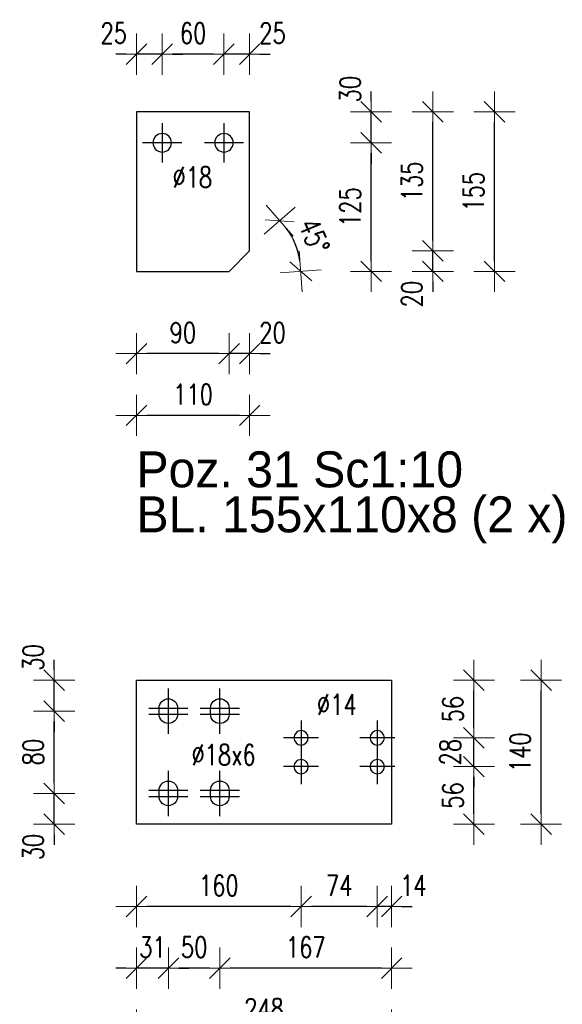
# Model space of a CAD drawing. Header units: millimetres. Extents: x 2297 to 3051, y 15557 to 16018.
# Tile 17 of 20: x 2712 to 2764, y 15808 to 15904. Entities that reach past the tile are written whole.
import ezdxf

# ---------------------------------------------------------------- set-up
doc = ezdxf.new("R2010")
doc.units = ezdxf.units.MM
doc.header["$LTSCALE"] = 10
doc.linetypes.add('MITTE', pattern=[2, 1.25, -0.25, 0.25, -0.25])
doc.layers.get('Defpoints').update_dxf_attribs({"color": 1})
doc.layers.add('PS_DIM', color=4, linetype='Continuous', lineweight=13)
doc.layers.add('PS_SOLID', color=7, linetype='Continuous', lineweight=30)
doc.layers.add('PS_MID', color=5, linetype='MITTE')
doc.layers.add('PS_PLATE', color=1, linetype='Continuous')
doc.styles.add('simplex', font='simplex.shx', dxfattribs={"width": 0.75})
doc.dimstyles.new('1_10_PRZ_DS1-LS10', dxfattribs={"dimtxt": 2, "dimasz": 1, "dimexe": 2, "dimexo": 5, "dimgap": 1, "dimtad": 1, "dimdec": 0, "dimlfac": 10, "dimtxsty": 'simplex', "dimblk": 'dimznak', "dimcen": 2, "dimse1": 1, "dimse2": 1, "dimclrt": 3, "dimadec": 1, "dimazin": 0, "dimtfac": 1, "dimtdec": 0, "dimtix": 1, "dimtmove": 2, "dimatfit": 3, "dimldrblk": 'dim-grot', "dimfxl": 1, "dimarcsym": 0})

# ---------------------------------------------------------------- blocks, each defined once
blk = doc.blocks.new('dimznak')
at = {"color": 0}
for points in [[(0, 2), (0, -2)], [(-2, 0), (2, 0)]]:
    blk.add_lwpolyline(points, dxfattribs=at)
at = {"color": 2}
blk.add_lwpolyline([(1, 1), (-1, -1)], dxfattribs=at)
blk = doc.blocks.new('*D281')
at = {"layer": 'Defpoints', "color": 0, "transparency": 16777216}
for p in [(2734.022, 15881.486), (2738.746, 15881.288), (2732.022, 15879.486), (2734.85, 15879.486)]:
    blk.add_point(p, dxfattribs=at)
at = {"layer": 'PS_DIM', "color": 0, "lineweight": -2, "transparency": 16777216}
blk.add_arc((2732.022, 15879.486), 6.961, 8.2376, 36.7624, dxfattribs=at)
for p, rotation in [((2736.944, 15884.409), 130.8812004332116), ((2738.983, 15879.486), 274.1187995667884)]:
    blk.add_blockref('dimznak', p, dxfattribs=dict(at, rotation=rotation))
at = {"layer": 'PS_DIM', "color": 3, "transparency": 16777216, "insert": (2740.301, 15882.916), "char_height": 2, "attachment_point": 5, "rotation": 292.5, "style": 'simplex'}
blk.add_mtext('45%%d', dxfattribs=at)
blk = doc.blocks.new('dim-grot')
blk.add_hatch(color=256).paths.add_polyline_path([(0, 0), (-2, 0.5), (-2, -0.5)])
blk.add_lwpolyline([(0, 0), (-2, 0.5), (-2, -0.5), (0, 0)])
blk = doc.blocks.new('*D283')
at = {"layer": 'Defpoints', "color": 0, "transparency": 16777216}
for p in [(2734.022, 15894.986), (2745.821, 15894.986), (2731.522, 15891.986)]:
    blk.add_point(p, dxfattribs=at)
at = {"layer": 'PS_DIM', "color": 0, "lineweight": -2, "transparency": 16777216}
for p, q in [((2745.821, 15895.986), (2745.821, 15896.986)), ((2745.821, 15891.986), (2745.821, 15894.986)), ((2745.821, 15890.986), (2745.821, 15889.986))]:
    blk.add_line(p, q, dxfattribs=at)
for p, rotation in [((2745.821, 15894.986), 270), ((2745.821, 15891.986), 90)]:
    blk.add_blockref('dimznak', p, dxfattribs=dict(at, rotation=rotation))
at = {"layer": 'PS_DIM', "color": 3, "transparency": 16777216, "insert": (2743.781, 15897.201), "char_height": 2, "attachment_point": 5, "rotation": 90, "style": 'simplex'}
blk.add_mtext('30', dxfattribs=at)
blk = doc.blocks.new('*D284')
at = {"layer": 'Defpoints', "color": 0, "transparency": 16777216}
for p in [(2734.022, 15881.486), (2751.821, 15881.486), (2732.022, 15879.486)]:
    blk.add_point(p, dxfattribs=at)
at = {"layer": 'PS_DIM', "color": 0, "lineweight": -2, "transparency": 16777216}
for p, q in [((2751.821, 15882.486), (2751.821, 15883.486)), ((2751.821, 15879.486), (2751.821, 15881.486)), ((2751.821, 15878.486), (2751.821, 15877.486))]:
    blk.add_line(p, q, dxfattribs=at)
for p, rotation in [((2751.821, 15881.486), 270), ((2751.821, 15879.486), 90)]:
    blk.add_blockref('dimznak', p, dxfattribs=dict(at, rotation=rotation))
at = {"layer": 'PS_DIM', "color": 3, "transparency": 16777216, "insert": (2749.781, 15877.272), "char_height": 2, "attachment_point": 5, "rotation": 90, "style": 'simplex'}
blk.add_mtext('20', dxfattribs=at)
blk = doc.blocks.new('*D287')
at = {"layer": 'Defpoints', "color": 0, "transparency": 16777216}
for p in [(2734.022, 15881.486), (2732.022, 15879.486), (2732.022, 15871.486)]:
    blk.add_point(p, dxfattribs=at)
at = {"layer": 'PS_DIM', "color": 0, "lineweight": -2, "transparency": 16777216}
for p, q in [((2731.022, 15871.486), (2730.022, 15871.486)), ((2734.022, 15871.486), (2732.022, 15871.486)), ((2735.022, 15871.486), (2736.022, 15871.486))]:
    blk.add_line(p, q, dxfattribs=at)
blk.add_blockref('dimznak', (2732.022, 15871.486), dxfattribs=at)
at = {"layer": 'PS_DIM', "color": 0, "lineweight": -2, "transparency": 16777216, "rotation": 180}
blk.add_blockref('dimznak', (2734.022, 15871.486), dxfattribs=at)
at = {"layer": 'PS_DIM', "color": 3, "transparency": 16777216, "insert": (2736.236, 15873.526), "char_height": 2, "attachment_point": 5, "style": 'simplex'}
blk.add_mtext('20', dxfattribs=at)
blk = doc.blocks.new('*D288')
at = {"layer": 'Defpoints', "color": 0, "transparency": 16777216}
for p in [(2723.022, 15879.486), (2732.022, 15879.486), (2723.022, 15871.486)]:
    blk.add_point(p, dxfattribs=at)
at = {"layer": 'PS_DIM', "color": 0, "lineweight": -2, "transparency": 16777216}
blk.add_line((2731.022, 15871.486), (2724.022, 15871.486), dxfattribs=at)
at = {"layer": 'PS_DIM', "color": 0, "lineweight": -2, "transparency": 16777216, "rotation": 180}
blk.add_blockref('dimznak', (2723.022, 15871.486), dxfattribs=at)
at = {"layer": 'PS_DIM', "color": 0, "lineweight": -2, "transparency": 16777216}
blk.add_blockref('dimznak', (2732.022, 15871.486), dxfattribs=at)
at = {"layer": 'PS_DIM', "color": 3, "transparency": 16777216, "insert": (2727.522, 15873.526), "char_height": 2, "attachment_point": 5, "style": 'simplex'}
blk.add_mtext('90', dxfattribs=at)
blk = doc.blocks.new('*D289')
at = {"layer": 'Defpoints', "color": 0, "transparency": 16777216}
for p in [(2723.022, 15879.486), (2734.022, 15879.486), (2723.022, 15865.486)]:
    blk.add_point(p, dxfattribs=at)
at = {"layer": 'PS_DIM', "color": 0, "lineweight": -2, "transparency": 16777216}
blk.add_line((2733.022, 15865.486), (2724.022, 15865.486), dxfattribs=at)
at = {"layer": 'PS_DIM', "color": 0, "lineweight": -2, "transparency": 16777216, "rotation": 180}
blk.add_blockref('dimznak', (2723.022, 15865.486), dxfattribs=at)
at = {"layer": 'PS_DIM', "color": 0, "lineweight": -2, "transparency": 16777216}
blk.add_blockref('dimznak', (2734.022, 15865.486), dxfattribs=at)
at = {"layer": 'PS_DIM', "color": 3, "transparency": 16777216, "insert": (2728.522, 15867.526), "char_height": 2, "attachment_point": 5, "style": 'simplex'}
blk.add_mtext('110', dxfattribs=at)
blk = doc.blocks.new('*D290')
at = {"layer": 'Defpoints', "color": 0, "transparency": 16777216}
for p in [(2731.522, 15900.602), (2734.022, 15894.986), (2731.522, 15891.986)]:
    blk.add_point(p, dxfattribs=at)
at = {"layer": 'PS_DIM', "color": 0, "lineweight": -2, "transparency": 16777216}
for p, q in [((2730.522, 15900.602), (2729.522, 15900.602)), ((2734.022, 15900.602), (2731.522, 15900.602)), ((2735.022, 15900.602), (2736.022, 15900.602))]:
    blk.add_line(p, q, dxfattribs=at)
blk.add_blockref('dimznak', (2731.522, 15900.602), dxfattribs=at)
at = {"layer": 'PS_DIM', "color": 0, "lineweight": -2, "transparency": 16777216, "rotation": 180}
blk.add_blockref('dimznak', (2734.022, 15900.602), dxfattribs=at)
at = {"layer": 'PS_DIM', "color": 3, "transparency": 16777216, "insert": (2736.236, 15902.642), "char_height": 2, "attachment_point": 5, "style": 'simplex'}
blk.add_mtext('25', dxfattribs=at)
blk = doc.blocks.new('*D291')
at = {"layer": 'Defpoints', "color": 0, "transparency": 16777216}
for p in [(2725.522, 15900.602), (2725.522, 15891.986), (2731.522, 15891.986)]:
    blk.add_point(p, dxfattribs=at)
at = {"layer": 'PS_DIM', "color": 0, "lineweight": -2, "transparency": 16777216}
blk.add_line((2730.522, 15900.602), (2726.522, 15900.602), dxfattribs=at)
at = {"layer": 'PS_DIM', "color": 0, "lineweight": -2, "transparency": 16777216, "rotation": 180}
blk.add_blockref('dimznak', (2725.522, 15900.602), dxfattribs=at)
at = {"layer": 'PS_DIM', "color": 0, "lineweight": -2, "transparency": 16777216}
blk.add_blockref('dimznak', (2731.522, 15900.602), dxfattribs=at)
at = {"layer": 'PS_DIM', "color": 3, "transparency": 16777216, "insert": (2728.522, 15902.642), "char_height": 2, "attachment_point": 5, "style": 'simplex'}
blk.add_mtext('60', dxfattribs=at)
blk = doc.blocks.new('*D292')
at = {"layer": 'Defpoints', "color": 0, "transparency": 16777216}
for p in [(2723.022, 15900.602), (2723.022, 15894.986), (2725.522, 15891.986)]:
    blk.add_point(p, dxfattribs=at)
at = {"layer": 'PS_DIM', "color": 0, "lineweight": -2, "transparency": 16777216}
for p, q in [((2722.022, 15900.602), (2721.022, 15900.602)), ((2725.522, 15900.602), (2723.022, 15900.602)), ((2726.522, 15900.602), (2727.522, 15900.602))]:
    blk.add_line(p, q, dxfattribs=at)
blk.add_blockref('dimznak', (2723.022, 15900.602), dxfattribs=at)
at = {"layer": 'PS_DIM', "color": 0, "lineweight": -2, "transparency": 16777216, "rotation": 180}
blk.add_blockref('dimznak', (2725.522, 15900.602), dxfattribs=at)
at = {"layer": 'PS_DIM', "color": 3, "transparency": 16777216, "insert": (2720.808, 15902.642), "char_height": 2, "attachment_point": 5, "style": 'simplex'}
blk.add_mtext('25', dxfattribs=at)
blk = doc.blocks.new('*D294')
at = {"layer": 'Defpoints', "color": 0, "transparency": 16777216}
for p in [(2746.422, 15834.132), (2755.822, 15834.132), (2746.422, 15831.332)]:
    blk.add_point(p, dxfattribs=at)
at = {"layer": 'PS_DIM', "color": 0, "lineweight": -2, "transparency": 16777216}
for p, q in [((2755.822, 15835.132), (2755.822, 15836.132)), ((2755.822, 15831.332), (2755.822, 15834.132)), ((2755.822, 15830.332), (2755.822, 15829.332))]:
    blk.add_line(p, q, dxfattribs=at)
for p, rotation in [((2755.822, 15834.132), 270), ((2755.822, 15831.332), 90)]:
    blk.add_blockref('dimznak', p, dxfattribs=dict(at, rotation=rotation))
at = {"layer": 'PS_DIM', "color": 3, "transparency": 16777216, "insert": (2753.513, 15832.732), "char_height": 2, "attachment_point": 5, "rotation": 90, "style": 'simplex'}
blk.add_mtext('28', dxfattribs=at)
blk = doc.blocks.new('*D297')
at = {"layer": 'Defpoints', "color": 0, "transparency": 16777216}
for p in [(2715.022, 15828.732), (2731.122, 15828.732), (2723.022, 15825.732)]:
    blk.add_point(p, dxfattribs=at)
at = {"layer": 'PS_DIM', "color": 0, "lineweight": -2, "transparency": 16777216}
for p, q in [((2715.022, 15829.732), (2715.022, 15830.732)), ((2715.022, 15825.732), (2715.022, 15828.732)), ((2715.022, 15824.732), (2715.022, 15823.732))]:
    blk.add_line(p, q, dxfattribs=at)
for p, rotation in [((2715.022, 15828.732), 270), ((2715.022, 15825.732), 90)]:
    blk.add_blockref('dimznak', p, dxfattribs=dict(at, rotation=rotation))
at = {"layer": 'PS_DIM', "color": 3, "transparency": 16777216, "insert": (2712.982, 15823.518), "char_height": 2, "attachment_point": 5, "rotation": 90, "style": 'simplex'}
blk.add_mtext('30', dxfattribs=at)
blk = doc.blocks.new('*D299')
at = {"layer": 'Defpoints', "color": 0, "transparency": 16777216}
for p in [(2715.022, 15839.732), (2723.022, 15839.732), (2731.122, 15836.732)]:
    blk.add_point(p, dxfattribs=at)
at = {"layer": 'PS_DIM', "color": 0, "lineweight": -2, "transparency": 16777216}
for p, q in [((2715.022, 15840.732), (2715.022, 15841.732)), ((2715.022, 15836.732), (2715.022, 15839.732)), ((2715.022, 15835.732), (2715.022, 15834.732))]:
    blk.add_line(p, q, dxfattribs=at)
for p, rotation in [((2715.022, 15839.732), 270), ((2715.022, 15836.732), 90)]:
    blk.add_blockref('dimznak', p, dxfattribs=dict(at, rotation=rotation))
at = {"layer": 'PS_DIM', "color": 3, "transparency": 16777216, "insert": (2712.982, 15841.947), "char_height": 2, "attachment_point": 5, "rotation": 90, "style": 'simplex'}
blk.add_mtext('30', dxfattribs=at)
blk = doc.blocks.new('*D300')
at = {"layer": 'Defpoints', "color": 0, "transparency": 16777216}
for p in [(2746.422, 15831.332), (2747.822, 15825.732), (2746.422, 15817.732)]:
    blk.add_point(p, dxfattribs=at)
at = {"layer": 'PS_DIM', "color": 0, "lineweight": -2, "transparency": 16777216}
for p, q in [((2745.422, 15817.732), (2744.422, 15817.732)), ((2747.822, 15817.732), (2746.422, 15817.732)), ((2748.822, 15817.732), (2749.822, 15817.732))]:
    blk.add_line(p, q, dxfattribs=at)
blk.add_blockref('dimznak', (2746.422, 15817.732), dxfattribs=at)
at = {"layer": 'PS_DIM', "color": 0, "lineweight": -2, "transparency": 16777216, "rotation": 180}
blk.add_blockref('dimznak', (2747.822, 15817.732), dxfattribs=at)
at = {"layer": 'PS_DIM', "color": 3, "transparency": 16777216, "insert": (2749.929, 15819.772), "char_height": 2, "attachment_point": 5, "style": 'simplex'}
blk.add_mtext('14', dxfattribs=at)
blk = doc.blocks.new('*D301')
at = {"layer": 'Defpoints', "color": 0, "transparency": 16777216}
for p in [(2739.022, 15831.332), (2746.422, 15831.332), (2739.022, 15817.732)]:
    blk.add_point(p, dxfattribs=at)
at = {"layer": 'PS_DIM', "color": 0, "lineweight": -2, "transparency": 16777216}
blk.add_line((2745.422, 15817.732), (2740.022, 15817.732), dxfattribs=at)
at = {"layer": 'PS_DIM', "color": 0, "lineweight": -2, "transparency": 16777216, "rotation": 180}
blk.add_blockref('dimznak', (2739.022, 15817.732), dxfattribs=at)
at = {"layer": 'PS_DIM', "color": 0, "lineweight": -2, "transparency": 16777216}
blk.add_blockref('dimznak', (2746.422, 15817.732), dxfattribs=at)
at = {"layer": 'PS_DIM', "color": 3, "transparency": 16777216, "insert": (2742.722, 15819.772), "char_height": 2, "attachment_point": 5, "style": 'simplex'}
blk.add_mtext('74', dxfattribs=at)
blk = doc.blocks.new('*D302')
at = {"layer": 'Defpoints', "color": 0, "transparency": 16777216}
for p in [(2739.022, 15831.332), (2723.022, 15825.732), (2723.022, 15817.732)]:
    blk.add_point(p, dxfattribs=at)
at = {"layer": 'PS_DIM', "color": 0, "lineweight": -2, "transparency": 16777216}
blk.add_line((2738.022, 15817.732), (2724.022, 15817.732), dxfattribs=at)
at = {"layer": 'PS_DIM', "color": 0, "lineweight": -2, "transparency": 16777216, "rotation": 180}
blk.add_blockref('dimznak', (2723.022, 15817.732), dxfattribs=at)
at = {"layer": 'PS_DIM', "color": 0, "lineweight": -2, "transparency": 16777216}
blk.add_blockref('dimznak', (2739.022, 15817.732), dxfattribs=at)
at = {"layer": 'PS_DIM', "color": 3, "transparency": 16777216, "insert": (2731.022, 15819.772), "char_height": 2, "attachment_point": 5, "style": 'simplex'}
blk.add_mtext('160', dxfattribs=at)
blk = doc.blocks.new('*D303')
at = {"layer": 'Defpoints', "color": 0, "transparency": 16777216}
for p in [(2731.122, 15828.732), (2747.822, 15825.732), (2731.122, 15811.732)]:
    blk.add_point(p, dxfattribs=at)
at = {"layer": 'PS_DIM', "color": 0, "lineweight": -2, "transparency": 16777216}
blk.add_line((2746.822, 15811.732), (2732.122, 15811.732), dxfattribs=at)
at = {"layer": 'PS_DIM', "color": 0, "lineweight": -2, "transparency": 16777216, "rotation": 180}
blk.add_blockref('dimznak', (2731.122, 15811.732), dxfattribs=at)
at = {"layer": 'PS_DIM', "color": 0, "lineweight": -2, "transparency": 16777216}
blk.add_blockref('dimznak', (2747.822, 15811.732), dxfattribs=at)
at = {"layer": 'PS_DIM', "color": 3, "transparency": 16777216, "insert": (2739.472, 15813.772), "char_height": 2, "attachment_point": 5, "style": 'simplex'}
blk.add_mtext('167', dxfattribs=at)
blk = doc.blocks.new('*D304')
at = {"layer": 'Defpoints', "color": 0, "transparency": 16777216}
for p in [(2726.122, 15828.732), (2731.122, 15828.732), (2726.122, 15811.732)]:
    blk.add_point(p, dxfattribs=at)
at = {"layer": 'PS_DIM', "color": 0, "lineweight": -2, "transparency": 16777216}
blk.add_line((2730.122, 15811.732), (2727.122, 15811.732), dxfattribs=at)
at = {"layer": 'PS_DIM', "color": 0, "lineweight": -2, "transparency": 16777216, "rotation": 180}
blk.add_blockref('dimznak', (2726.122, 15811.732), dxfattribs=at)
at = {"layer": 'PS_DIM', "color": 0, "lineweight": -2, "transparency": 16777216}
blk.add_blockref('dimznak', (2731.122, 15811.732), dxfattribs=at)
at = {"layer": 'PS_DIM', "color": 3, "transparency": 16777216, "insert": (2728.622, 15813.772), "char_height": 2, "attachment_point": 5, "style": 'simplex'}
blk.add_mtext('50', dxfattribs=at)
blk = doc.blocks.new('*D305')
at = {"layer": 'Defpoints', "color": 0, "transparency": 16777216}
for p in [(2726.122, 15828.732), (2723.022, 15825.732), (2723.022, 15811.732)]:
    blk.add_point(p, dxfattribs=at)
at = {"layer": 'PS_DIM', "color": 0, "lineweight": -2, "transparency": 16777216}
for p, q in [((2722.022, 15811.732), (2721.022, 15811.732)), ((2726.122, 15811.732), (2723.022, 15811.732)), ((2727.122, 15811.732), (2728.122, 15811.732))]:
    blk.add_line(p, q, dxfattribs=at)
blk.add_blockref('dimznak', (2723.022, 15811.732), dxfattribs=at)
at = {"layer": 'PS_DIM', "color": 0, "lineweight": -2, "transparency": 16777216, "rotation": 180}
blk.add_blockref('dimznak', (2726.122, 15811.732), dxfattribs=at)
at = {"layer": 'PS_DIM', "color": 3, "transparency": 16777216, "insert": (2724.572, 15813.772), "char_height": 2, "attachment_point": 5, "style": 'simplex'}
blk.add_mtext('31', dxfattribs=at)
blk = doc.blocks.new('*D306')
at = {"layer": 'Defpoints', "color": 0, "transparency": 16777216}
for p in [(2723.022, 15825.732), (2747.822, 15825.732), (2723.022, 15805.732)]:
    blk.add_point(p, dxfattribs=at)
at = {"layer": 'PS_DIM', "color": 0, "lineweight": -2, "transparency": 16777216}
blk.add_line((2746.822, 15805.732), (2724.022, 15805.732), dxfattribs=at)
at = {"layer": 'PS_DIM', "color": 0, "lineweight": -2, "transparency": 16777216, "rotation": 180}
blk.add_blockref('dimznak', (2723.022, 15805.732), dxfattribs=at)
at = {"layer": 'PS_DIM', "color": 0, "lineweight": -2, "transparency": 16777216}
blk.add_blockref('dimznak', (2747.822, 15805.732), dxfattribs=at)
at = {"layer": 'PS_DIM', "color": 3, "transparency": 16777216, "insert": (2735.422, 15807.772), "char_height": 2, "attachment_point": 5, "style": 'simplex'}
blk.add_mtext('248', dxfattribs=at)
blk = doc.blocks.new('*X533')
at = {"color": 0}
for s, p in [('Poz. 31 Sc1:10', (2723.022, 15863.486)), ('BL. 155x110x8 (2 x)', (2723.022, 15859.111))]:
    blk.add_text(s, height=3.5, dxfattribs=at).set_placement(p)
blk = doc.blocks.new('*X584')
at = {"layer": 'PS_MID', "color": 5, "linetype": 'MITTE'}
for p, q in [((2725.522, 15893.886), (2725.522, 15890.086)), ((2731.522, 15893.886), (2731.522, 15890.086)), ((2727.422, 15891.986), (2723.622, 15891.986)), ((2733.422, 15891.986), (2729.622, 15891.986))]:
    blk.add_line(p, q, dxfattribs=at)
at = {"layer": 'PS_SOLID', "color": 7, "linetype": 'Continuous'}
for p, q in [((2723.022, 15894.986), (2723.022, 15879.486)), ((2734.022, 15894.986), (2723.022, 15894.986)), ((2734.022, 15881.486), (2734.022, 15894.986)), ((2732.022, 15879.486), (2734.022, 15881.486)), ((2723.022, 15879.486), (2732.022, 15879.486))]:
    blk.add_line(p, q, dxfattribs=at)
at = {"layer": 'PS_SOLID', "color": 7, "extrusion": (0, 0, -1)}
for centre in [(-2725.522, 15891.986), (-2731.522, 15891.986)]:
    blk.add_circle(centre, 0.9, dxfattribs=at)
blk = doc.blocks.new('*X585')
at = {"layer": 'PS_MID', "color": 5, "linetype": 'MITTE'}
for p, q in [((2726.122, 15834.532), (2726.122, 15838.932)), ((2731.122, 15834.532), (2731.122, 15838.932)), ((2724.222, 15837.032), (2728.022, 15837.032)), ((2729.222, 15837.032), (2733.022, 15837.032)), ((2724.222, 15836.432), (2728.022, 15836.432)), ((2729.222, 15836.432), (2733.022, 15836.432)), ((2739.022, 15835.832), (2739.022, 15832.432)), ((2746.422, 15835.832), (2746.422, 15832.432)), ((2740.722, 15834.132), (2737.322, 15834.132)), ((2748.122, 15834.132), (2744.722, 15834.132)), ((2739.022, 15833.032), (2739.022, 15829.632)), ((2746.422, 15833.032), (2746.422, 15829.632)), ((2726.122, 15826.532), (2726.122, 15830.932)), ((2731.122, 15826.532), (2731.122, 15830.932)), ((2740.722, 15831.332), (2737.322, 15831.332)), ((2748.122, 15831.332), (2744.722, 15831.332)), ((2724.222, 15829.032), (2728.022, 15829.032)), ((2729.222, 15829.032), (2733.022, 15829.032)), ((2724.222, 15828.432), (2728.022, 15828.432)), ((2729.222, 15828.432), (2733.022, 15828.432))]:
    blk.add_line(p, q, dxfattribs=at)
at = {"layer": 'PS_SOLID', "color": 7, "linetype": 'Continuous'}
for p, q in [((2723.022, 15839.732), (2747.822, 15839.732)), ((2723.022, 15825.732), (2723.022, 15839.732)), ((2747.822, 15839.732), (2747.822, 15825.732)), ((2725.222, 15836.432), (2725.222, 15837.032)), ((2727.022, 15837.032), (2727.022, 15836.432)), ((2730.222, 15836.432), (2730.222, 15837.032)), ((2732.022, 15837.032), (2732.022, 15836.432)), ((2725.222, 15828.432), (2725.222, 15829.032)), ((2727.022, 15829.032), (2727.022, 15828.432)), ((2730.222, 15828.432), (2730.222, 15829.032)), ((2732.022, 15829.032), (2732.022, 15828.432)), ((2747.822, 15825.732), (2723.022, 15825.732))]:
    blk.add_line(p, q, dxfattribs=at)
at = {"layer": 'PS_SOLID', "color": 7, "extrusion": (0, 0, -1)}
for centre in [(-2739.022, 15834.132), (-2746.422, 15834.132), (-2739.022, 15831.332), (-2746.422, 15831.332)]:
    blk.add_circle(centre, 0.7, dxfattribs=at)
at = {"layer": 'PS_SOLID', "extrusion": (0, 0, -1)}
for centre, start, end in [((-2726.122, 15837.032), 0, 180), ((-2731.122, 15837.032), 0, 180), ((-2726.122, 15836.432), 180, 0), ((-2731.122, 15836.432), 180, 0), ((-2726.122, 15829.032), 0, 180), ((-2731.122, 15829.032), 0, 180), ((-2726.122, 15828.432), 180, 0), ((-2731.122, 15828.432), 180, 0)]:
    blk.add_arc(centre, 0.9, start, end, dxfattribs=at)

msp = doc.modelspace()

# ---------------------------------------------------------------- block references
msp.add_blockref('*X533', (0, -5))
at = {"layer": 'PS_PLATE'}
for name in ['*X584', '*X585']:
    msp.add_blockref(name, (0, 0), dxfattribs=at)

# ---------------------------------------------------------------- texts
at = {"layer": 'PS_DIM', "char_height": 2, "attachment_point": 7, "style": 'simplex'}
for s, insert in [('\\A1;%%c18', (2726.524, 15887.64)), ('\\A1;%%c14', (2740.563, 15836.365)), ('\\A1;%%c18x6', (2728.364, 15831.49))]:
    msp.add_mtext(s, dxfattribs=dict(at, insert=insert))

# ---------------------------------------------------------------- dimensions: what is measured, and where the dimension line sits
at = {"layer": 'PS_DIM'}
for base, p1, p2, angle, text, picture, middle in [((2723.022, 15900.602), (2725.522, 15891.986), (2723.022, 15894.986), 180, '25', '*D292', (2720.808, 15902.642)), ((2725.522, 15900.602), (2731.522, 15891.986), (2725.522, 15891.986), 180, '60', '*D291', (2728.522, 15902.642)), ((2731.522, 15900.602), (2734.022, 15894.986), (2731.522, 15891.986), 180, '25', '*D290', (2736.236, 15902.642)), ((2745.821, 15894.986), (2731.522, 15891.986), (2734.022, 15894.986), 90, '30', '*D283', (2743.781, 15897.201)), ((2751.821, 15881.486), (2732.022, 15879.486), (2734.022, 15881.486), 90, '20', '*D284', (2749.781, 15877.272)), ((2732.022, 15871.486), (2734.022, 15881.486), (2732.022, 15879.486), 180, '20', '*D287', (2736.236, 15873.526)), ((2723.022, 15871.486), (2732.022, 15879.486), (2723.022, 15879.486), 180, '90', '*D288', (2727.522, 15873.526)), ((2723.022, 15865.486), (2734.022, 15879.486), (2723.022, 15879.486), 180, '110', '*D289', (2728.522, 15867.526)), ((2715.022, 15839.732), (2731.122, 15836.732), (2723.022, 15839.732), 90, '30', '*D299', (2712.982, 15841.947)), ((2755.822, 15834.132), (2746.422, 15831.332), (2746.422, 15834.132), 90, '28', '*D294', (2753.513, 15832.732)), ((2723.022, 15817.732), (2739.022, 15831.332), (2723.022, 15825.732), 180, '160', '*D302', (2731.022, 15819.772)), ((2739.022, 15817.732), (2746.422, 15831.332), (2739.022, 15831.332), 180, '74', '*D301', (2742.722, 15819.772)), ((2746.422, 15817.732), (2747.822, 15825.732), (2746.422, 15831.332), 180, '14', '*D300', (2749.929, 15819.772)), ((2715.022, 15828.732), (2723.022, 15825.732), (2731.122, 15828.732), 90, '30', '*D297', (2712.982, 15823.518)), ((2723.022, 15811.732), (2726.122, 15828.732), (2723.022, 15825.732), 180, '31', '*D305', (2724.572, 15813.772)), ((2726.122, 15811.732), (2731.122, 15828.732), (2726.122, 15828.732), 180, '50', '*D304', (2728.622, 15813.772)), ((2731.122, 15811.732), (2747.822, 15825.732), (2731.122, 15828.732), 180, '167', '*D303', (2739.472, 15813.772)), ((2723.022, 15805.732), (2747.822, 15825.732), (2723.022, 15825.732), 180, '248', '*D306', (2735.422, 15807.772))]:
    dim = msp.add_linear_dim(base=base, p1=p1, p2=p2, angle=angle, text=text, dimstyle='1_10_PRZ_DS1-LS10', dxfattribs=at)
    dim.commit()
    dim.dimension.update_dxf_attribs({"geometry": picture, "text_midpoint": middle, "dimtype": 128})
for base, p1, p2, location, text in [((2751.821, 15894.986), (2734.022, 15881.486), (2734.022, 15894.986), (2749.781, 15888.236), '135'), ((2757.821, 15894.986), (2734.022, 15879.486), (2734.022, 15894.986), (2755.781, 15887.236), '155'), ((2745.821, 15891.986), (2732.022, 15879.486), (2731.522, 15891.986), (2743.781, 15885.736), '125'), ((2755.822, 15839.732), (2746.422, 15834.132), (2747.822, 15839.732), (2753.782, 15836.932), '56'), ((2762.347, 15839.732), (2747.822, 15825.732), (2747.822, 15839.732), (2760.307, 15832.732), '140'), ((2715.022, 15836.732), (2731.122, 15828.732), (2731.122, 15836.732), (2712.982, 15832.732), '80'), ((2755.822, 15831.332), (2747.822, 15825.732), (2746.422, 15831.332), (2753.782, 15828.532), '56')]:
    msp.add_linear_dim(base=base, p1=p1, p2=p2, angle=90, location=location, text=text, dimstyle='1_10_PRZ_DS1-LS10', dxfattribs=at).render()
dim = msp.add_angular_dim_3p(base=(2738.746, 15881.288), center=(2732.022, 15879.486), p1=(2734.85, 15879.486), p2=(2734.022, 15881.486), text='45%%d', dimstyle='1_10_PRZ_DS1-LS10', dxfattribs=at)
dim.commit()
dim.dimension.update_dxf_attribs({"geometry": '*D281', "text_midpoint": (2740.301, 15882.916)})

doc.saveas('drawing.dxf')
